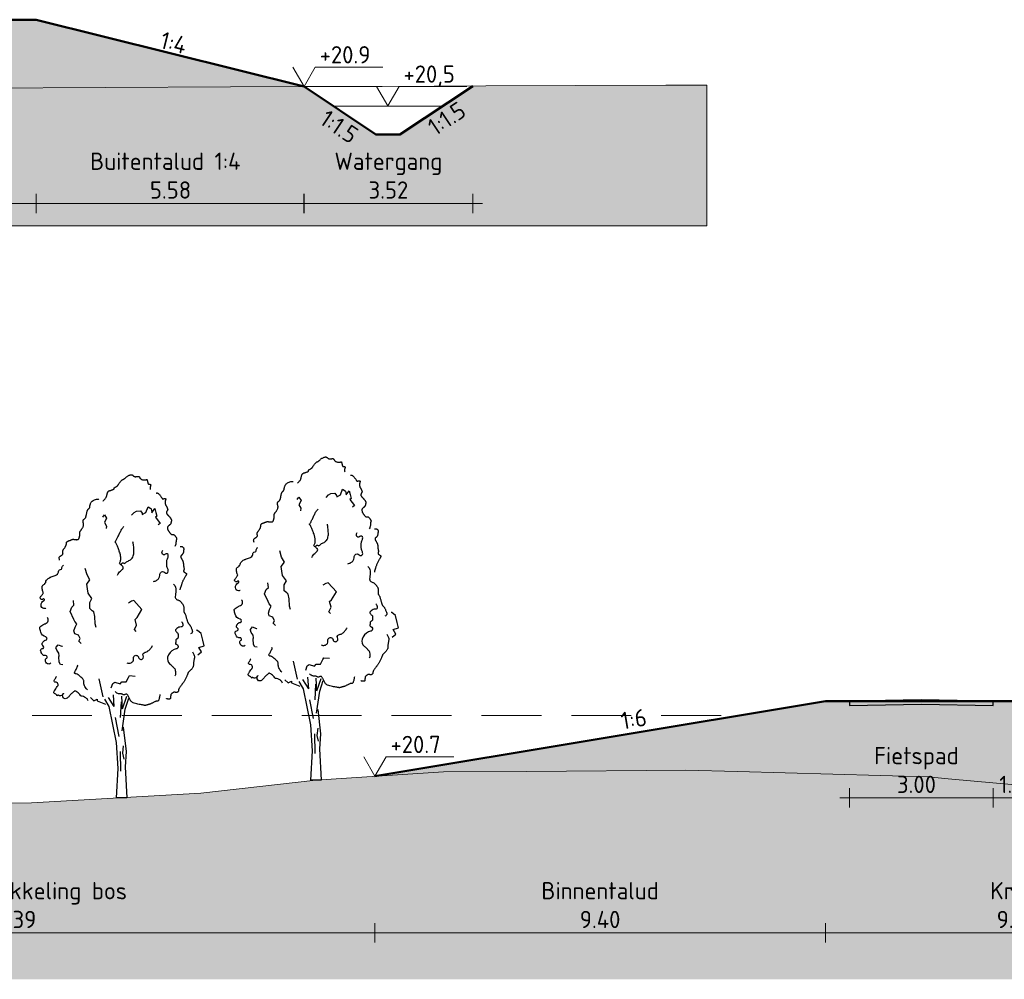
# Model space of a CAD drawing. Header units: metres. Extents: x 161377 to 162521, y 378914 to 379231.
# Tile 73 of 77: x 162096 to 162117, y 379200 to 379220. Entities that reach past the tile are written whole.
import ezdxf

# ---------------------------------------------------------------- set-up
doc = ezdxf.new("R2010")
doc.units = ezdxf.units.M
doc.linetypes.add('DASHED2', pattern=[0.375, 0.25, -0.125])
doc.linetypes.add('HIDDEN', pattern=[9.525, 6.35, -3.175])
for name, color, linetype, lineweight in [('B-WE-GR-MAAIVELD-GD', 253, 'Continuous', 18), ('N-XX-GR-BOOM-SD', 90, 'Continuous', 25), ('N-XX-GW-WATERGANG-GD', 90, 'Continuous', 50), ('X-XX-AL-DETAIL1-GD', 7, 'Continuous', 25), ('X-XX-AL-HULPLIJN-O', 7, 'Continuous', 18), ('X-XX-AL-M', 7, 'Continuous', 18), ('X-XX-AL-NAP-M', 7, 'Continuous', 18)]:
    doc.layers.add(name, color=color, linetype=linetype, lineweight=lineweight)
doc.layers.add('N-WE-GW-GROND-A', color=7, linetype='Continuous', lineweight=35, true_color=0xffdf7f)
doc.layers.add('waterspiegel', color=7, linetype='Continuous', lineweight=13, true_color=0x0544ff)
doc.styles.add('RH-NLCS-A', font='NLCS-ISO.ttf')
doc.dimstyles.new('RH-NLCS-IT-A$0', dxfattribs={"dimscale": 0, "dimtxt": 2.5, "dimasz": 2.5, "dimexe": 1, "dimexo": 5, "dimgap": 0.5, "dimtad": 1, "dimzin": 1, "dimdsep": 46, "dimtxsty": 'RH-NLCS-A', "dimcen": 2.5, "dimdle": 1, "dimclrd": 256, "dimclre": 8, "dimclrt": 256, "dimadec": 0, "dimazin": 0, "dimtfac": 1, "dimtmove": 0, "dimatfit": 3, "dimfxl": 1, "dimfxlon": 1, "dimlwd": -1, "dimlwe": 13, "dimarcsym": 1})

# ---------------------------------------------------------------- blocks, each defined once
blk = doc.blocks.new('*D28')
at = {"layer": 'Defpoints', "color": 0, "transparency": 16777216}
for p in [(162112.798, 379206.027), (162121.798, 379206.027), (162121.798, 379201.195)]:
    blk.add_point(p, dxfattribs=at)
at = {"layer": 'X-XX-AL-M', "color": 8, "linetype": 'HIDDEN', "lineweight": 13, "transparency": 16777216}
for p, q in [((162112.798, 379201.395), (162112.798, 379200.995)), ((162121.798, 379201.395), (162121.798, 379200.995))]:
    blk.add_line(p, q, dxfattribs=at)
at = {"layer": 'X-XX-AL-M', "transparency": 16777216}
blk.add_line((162112.598, 379201.195), (162121.998, 379201.195), dxfattribs=at)
at = {"layer": 'X-XX-AL-M', "transparency": 16777216, "insert": (162116.783, 379201.775), "char_height": 0.36, "attachment_point": 5, "style": 'RH-NLCS-A'}
blk.add_mtext('Kruin\\P9.00', dxfattribs=at)
blk = doc.blocks.new('_None')
blk = doc.blocks.new('Peilmaat')
blk.add_lwpolyline([(-0.162, 0.28), (0, 0), (0.162, 0.28), (1.142, 0.28)])
at = {"style": 'RH-NLCS-A'}
blk.add_attdef('NAP', (0.227, 0.337), '', height=0.25, dxfattribs=at)
blk = doc.blocks.new('*D31')
at = {"layer": 'Defpoints', "color": 0, "transparency": 16777216}
for p in [(162103.401, 379204.461), (162092.009, 379203.882), (162103.401, 379201.195)]:
    blk.add_point(p, dxfattribs=at)
at = {"layer": 'X-XX-AL-M', "color": 8, "linetype": 'HIDDEN', "lineweight": 13, "transparency": 16777216}
for p, q in [((162092.009, 379201.395), (162092.009, 379200.995)), ((162103.401, 379201.395), (162103.401, 379200.995))]:
    blk.add_line(p, q, dxfattribs=at)
at = {"layer": 'X-XX-AL-M', "transparency": 16777216}
blk.add_line((162091.809, 379201.195), (162103.601, 379201.195), dxfattribs=at)
at = {"layer": 'X-XX-AL-M', "transparency": 16777216, "insert": (162095.758, 379201.775), "char_height": 0.36, "width": 5.1301, "attachment_point": 5, "style": 'RH-NLCS-A'}
blk.add_mtext('Natuurontwikkeling bos  11.39', dxfattribs=at)
blk = doc.blocks.new('*D32')
at = {"layer": 'Defpoints', "color": 0, "transparency": 16777216}
for p in [(162112.798, 379206.027), (162103.401, 379204.461), (162112.798, 379201.195)]:
    blk.add_point(p, dxfattribs=at)
at = {"layer": 'X-XX-AL-M', "color": 8, "linetype": 'HIDDEN', "lineweight": 13, "transparency": 16777216}
for p, q in [((162103.401, 379201.395), (162103.401, 379200.995)), ((162112.798, 379201.395), (162112.798, 379200.995))]:
    blk.add_line(p, q, dxfattribs=at)
at = {"layer": 'X-XX-AL-M', "transparency": 16777216}
blk.add_line((162103.201, 379201.195), (162112.998, 379201.195), dxfattribs=at)
at = {"layer": 'X-XX-AL-M', "transparency": 16777216, "insert": (162108.099, 379201.775), "char_height": 0.36, "attachment_point": 5, "style": 'RH-NLCS-A'}
blk.add_mtext('Binnentalud \\P9.40', dxfattribs=at)
blk = doc.blocks.new('SGR-BOOM_S01_I_ZIJ-D')
for p, q in [((-0.078, 3.821), (-0.325, 4.198)), ((-0.078, 3.821), (-0.118, 4.301)), ((0.263, 3.725), (0.24, 4.255)), ((0.263, 3.725), (0.447, 4.244)), ((0.381, 3.711), (0.528, 4.163)), ((-0.048, 3.356), (0.113, 2.572)), ((0.297, 2.179), (0.263, 1.868)), ((0.171, 1.937), (0.182, 1.119)), ((0.263, 1.868), (0.321, 1.626)), ((0.445, 0), (0, 0))]:
    blk.add_line(p, q)
for points in [[(-0.55, 12.392), (-0.544, 12.397), (-0.533, 12.407), (-0.517, 12.422), (-0.499, 12.441), (-0.479, 12.463), (-0.459, 12.486), (-0.44, 12.511), (-0.423, 12.536), (-0.411, 12.56), (-0.402, 12.583), (-0.395, 12.606), (-0.39, 12.627), (-0.386, 12.648), (-0.383, 12.668), (-0.38, 12.687), (-0.375, 12.706), (-0.369, 12.723), (-0.362, 12.74), (-0.353, 12.755), (-0.344, 12.769), (-0.334, 12.782), (-0.324, 12.793), (-0.314, 12.803), (-0.304, 12.81), (-0.294, 12.816), (-0.285, 12.821), (-0.276, 12.824), (-0.267, 12.826), (-0.257, 12.828), (-0.247, 12.83), (-0.235, 12.832), (-0.223, 12.835), (-0.209, 12.839), (-0.194, 12.844), (-0.179, 12.85), (-0.163, 12.856), (-0.148, 12.862), (-0.133, 12.868), (-0.12, 12.874), (-0.109, 12.879), (-0.1, 12.884), (-0.093, 12.889), (-0.088, 12.893), (-0.084, 12.896), (-0.082, 12.9), (-0.081, 12.903), (-0.08, 12.907), (-0.081, 12.911), (-0.082, 12.915), (-0.082, 12.92), (-0.083, 12.924), (-0.083, 12.93), (-0.082, 12.935), (-0.079, 12.941), (-0.074, 12.946), (-0.067, 12.952), (-0.057, 12.958), (-0.045, 12.965), (-0.032, 12.971), (-0.018, 12.979), (-0.003, 12.986), (0.012, 12.995), (0.027, 13.004), (0.04, 13.014), (0.052, 13.025), (0.063, 13.037), (0.072, 13.05), (0.081, 13.063), (0.09, 13.078), (0.1, 13.094), (0.11, 13.11), (0.121, 13.128), (0.134, 13.146), (0.148, 13.164), (0.162, 13.183), (0.177, 13.201), (0.193, 13.218), (0.208, 13.234), (0.223, 13.249), (0.238, 13.261), (0.252, 13.27), (0.265, 13.278), (0.277, 13.284), (0.289, 13.29), (0.301, 13.295), (0.312, 13.3), (0.323, 13.306), (0.335, 13.314), (0.347, 13.323), (0.359, 13.334), (0.372, 13.347), (0.386, 13.361), (0.401, 13.375), (0.417, 13.389), (0.435, 13.404), (0.454, 13.418), (0.474, 13.432), (0.496, 13.444), (0.519, 13.456), (0.542, 13.466), (0.564, 13.475), (0.586, 13.482), (0.606, 13.486), (0.624, 13.488), (0.64, 13.488), (0.654, 13.486), (0.665, 13.481), (0.676, 13.476), (0.685, 13.469), (0.694, 13.461), (0.702, 13.453), (0.711, 13.445), (0.719, 13.438), (0.728, 13.431), (0.738, 13.424), (0.747, 13.419), (0.758, 13.414), (0.768, 13.41), (0.779, 13.406), (0.79, 13.404), (0.802, 13.404), (0.813, 13.404), (0.825, 13.405), (0.837, 13.406), (0.849, 13.408), (0.862, 13.41), (0.873, 13.413), (0.885, 13.415), (0.897, 13.417), (0.908, 13.419), (0.918, 13.419), (0.928, 13.419), (0.938, 13.418), (0.947, 13.415), (0.955, 13.41), (0.962, 13.404), (0.968, 13.395), (0.974, 13.385), (0.98, 13.373), (0.986, 13.361), (0.993, 13.348), (1.002, 13.335), (1.012, 13.323), (1.025, 13.311), (1.04, 13.301), (1.057, 13.292), (1.076, 13.285), (1.096, 13.279), (1.117, 13.274), (1.138, 13.27), (1.158, 13.268), (1.176, 13.267), (1.194, 13.267), (1.209, 13.269), (1.223, 13.271), (1.236, 13.273), (1.247, 13.276), (1.256, 13.278), (1.264, 13.281), (1.271, 13.282), (1.276, 13.283), (1.28, 13.283), (1.284, 13.281), (1.287, 13.278), (1.289, 13.274), (1.291, 13.268), (1.293, 13.261), (1.296, 13.252), (1.299, 13.241), (1.302, 13.229), (1.305, 13.216), (1.309, 13.202), (1.312, 13.188), (1.316, 13.174), (1.319, 13.161), (1.322, 13.149), (1.325, 13.138), (1.327, 13.128), (1.329, 13.12), (1.332, 13.113), (1.335, 13.108), (1.34, 13.103), (1.345, 13.099), (1.352, 13.096), (1.36, 13.094), (1.37, 13.093), (1.38, 13.092), (1.391, 13.091), (1.402, 13.089), (1.412, 13.088), (1.421, 13.085), (1.428, 13.082), (1.434, 13.077), (1.438, 13.071), (1.44, 13.065), (1.441, 13.056), (1.44, 13.047), (1.438, 13.037), (1.435, 13.025), (1.43, 13.012), (1.425, 12.998), (1.42, 12.983), (1.416, 12.967), (1.413, 12.95), (1.412, 12.932), (1.414, 12.912), (1.419, 12.891), (1.429, 12.869)], [(-2.358, 9.917), (-2.367, 9.96), (-2.372, 9.995), (-2.374, 10.021), (-2.372, 10.041), (-2.367, 10.057), (-2.36, 10.068), (-2.35, 10.077), (-2.339, 10.086), (-2.326, 10.094), (-2.313, 10.103), (-2.299, 10.113), (-2.284, 10.122), (-2.27, 10.132), (-2.257, 10.141), (-2.246, 10.151), (-2.236, 10.161), (-2.229, 10.17), (-2.224, 10.18), (-2.22, 10.189), (-2.219, 10.199), (-2.218, 10.208), (-2.219, 10.218), (-2.22, 10.227), (-2.222, 10.237), (-2.225, 10.247), (-2.227, 10.258), (-2.229, 10.268), (-2.231, 10.279), (-2.231, 10.291), (-2.23, 10.302), (-2.228, 10.314), (-2.224, 10.327), (-2.218, 10.34), (-2.21, 10.353), (-2.201, 10.367), (-2.191, 10.381), (-2.18, 10.396), (-2.168, 10.411), (-2.157, 10.426), (-2.146, 10.442), (-2.135, 10.458), (-2.126, 10.474), (-2.117, 10.491), (-2.109, 10.507), (-2.102, 10.523), (-2.095, 10.538), (-2.09, 10.553), (-2.085, 10.566), (-2.082, 10.578), (-2.079, 10.59), (-2.077, 10.6), (-2.076, 10.61), (-2.075, 10.619), (-2.074, 10.627), (-2.073, 10.636), (-2.072, 10.644), (-2.07, 10.652), (-2.069, 10.661), (-2.066, 10.669), (-2.062, 10.677), (-2.057, 10.685), (-2.051, 10.693), (-2.043, 10.7), (-2.033, 10.707), (-2.021, 10.714), (-2.007, 10.72), (-1.992, 10.726), (-1.976, 10.732), (-1.959, 10.738), (-1.942, 10.743), (-1.926, 10.749), (-1.91, 10.755), (-1.895, 10.761), (-1.882, 10.767), (-1.868, 10.773), (-1.856, 10.779), (-1.843, 10.784), (-1.831, 10.788), (-1.818, 10.791), (-1.806, 10.793), (-1.792, 10.793), (-1.778, 10.792), (-1.764, 10.791), (-1.75, 10.788), (-1.735, 10.786), (-1.72, 10.783), (-1.704, 10.781), (-1.689, 10.779), (-1.674, 10.778), (-1.658, 10.777), (-1.643, 10.777), (-1.629, 10.778), (-1.616, 10.78), (-1.604, 10.783), (-1.593, 10.786), (-1.583, 10.79), (-1.575, 10.795), (-1.569, 10.8), (-1.564, 10.806), (-1.56, 10.813), (-1.557, 10.821), (-1.554, 10.829), (-1.551, 10.838), (-1.548, 10.848), (-1.544, 10.858), (-1.54, 10.869), (-1.536, 10.88), (-1.533, 10.893), (-1.529, 10.905), (-1.526, 10.919), (-1.523, 10.933), (-1.521, 10.947), (-1.519, 10.962), (-1.518, 10.977), (-1.518, 10.992), (-1.518, 11.007), (-1.518, 11.022), (-1.518, 11.037), (-1.518, 11.051), (-1.518, 11.064), (-1.517, 11.076), (-1.516, 11.087), (-1.514, 11.097), (-1.511, 11.106), (-1.508, 11.115), (-1.505, 11.123), (-1.501, 11.13), (-1.497, 11.137), (-1.492, 11.144), (-1.487, 11.15), (-1.481, 11.157), (-1.475, 11.165), (-1.467, 11.174), (-1.459, 11.184), (-1.45, 11.196), (-1.44, 11.21), (-1.428, 11.227), (-1.416, 11.246), (-1.404, 11.267), (-1.392, 11.288), (-1.381, 11.311), (-1.372, 11.333), (-1.364, 11.356), (-1.36, 11.377), (-1.357, 11.398), (-1.358, 11.417), (-1.36, 11.436), (-1.364, 11.453), (-1.368, 11.47), (-1.373, 11.486), (-1.377, 11.502), (-1.38, 11.517), (-1.382, 11.531), (-1.383, 11.546), (-1.382, 11.559), (-1.38, 11.572), (-1.376, 11.584), (-1.372, 11.595), (-1.366, 11.606), (-1.36, 11.615), (-1.353, 11.622), (-1.345, 11.629), (-1.337, 11.636), (-1.328, 11.642), (-1.319, 11.648), (-1.311, 11.655), (-1.302, 11.663), (-1.294, 11.672), (-1.286, 11.683), (-1.279, 11.695), (-1.273, 11.709), (-1.267, 11.725), (-1.261, 11.741), (-1.256, 11.759), (-1.251, 11.778), (-1.246, 11.798), (-1.242, 11.819), (-1.238, 11.84), (-1.234, 11.862), (-1.23, 11.884), (-1.226, 11.906), (-1.222, 11.926), (-1.217, 11.946), (-1.212, 11.964), (-1.206, 11.98), (-1.199, 11.995), (-1.192, 12.008), (-1.185, 12.02), (-1.177, 12.031), (-1.17, 12.04), (-1.162, 12.049), (-1.154, 12.057), (-1.147, 12.064), (-1.14, 12.071), (-1.133, 12.077), (-1.127, 12.084), (-1.121, 12.09), (-1.116, 12.097), (-1.112, 12.104), (-1.109, 12.111), (-1.106, 12.119), (-1.104, 12.129), (-1.103, 12.139), (-1.102, 12.151), (-1.1, 12.164), (-1.098, 12.18), (-1.094, 12.197), (-1.09, 12.217), (-1.084, 12.239), (-1.076, 12.263), (-1.066, 12.288), (-1.054, 12.313), (-1.038, 12.339), (-1.018, 12.363), (-0.995, 12.387), (-0.967, 12.408), (-0.934, 12.426), (-0.899, 12.441), (-0.862, 12.453), (-0.826, 12.462), (-0.792, 12.468), (-0.762, 12.469), (-0.738, 12.467), (-0.721, 12.46)], [(1.665, 12.717), (1.679, 12.722), (1.693, 12.725), (1.707, 12.725), (1.721, 12.723), (1.736, 12.718), (1.75, 12.709), (1.766, 12.698), (1.782, 12.683), (1.799, 12.665), (1.817, 12.645), (1.834, 12.623), (1.852, 12.601), (1.868, 12.579), (1.883, 12.557), (1.896, 12.538), (1.907, 12.521), (1.916, 12.508), (1.921, 12.498), (1.925, 12.49), (1.927, 12.485), (1.928, 12.482), (1.927, 12.48), (1.927, 12.479), (1.926, 12.478), (1.925, 12.478), (1.925, 12.478), (1.925, 12.478), (1.927, 12.478), (1.93, 12.479), (1.934, 12.479), (1.941, 12.48), (1.95, 12.481), (1.961, 12.483), (1.974, 12.484), (1.988, 12.486), (2.002, 12.488), (2.017, 12.489), (2.03, 12.489), (2.042, 12.489), (2.053, 12.488), (2.06, 12.486), (2.065, 12.483), (2.068, 12.479), (2.069, 12.474), (2.069, 12.468), (2.068, 12.462), (2.065, 12.454), (2.063, 12.446), (2.06, 12.437), (2.057, 12.428), (2.054, 12.418), (2.052, 12.407), (2.049, 12.396), (2.047, 12.384), (2.045, 12.371), (2.044, 12.358), (2.043, 12.344), (2.043, 12.331), (2.043, 12.317), (2.044, 12.303), (2.045, 12.289), (2.046, 12.276), (2.049, 12.264), (2.051, 12.253), (2.054, 12.242), (2.058, 12.233), (2.061, 12.225), (2.065, 12.218), (2.069, 12.211), (2.073, 12.205), (2.076, 12.2), (2.08, 12.195), (2.083, 12.191), (2.086, 12.187), (2.089, 12.183), (2.092, 12.179), (2.096, 12.174), (2.099, 12.168), (2.103, 12.161), (2.107, 12.152), (2.112, 12.141), (2.117, 12.13), (2.122, 12.117), (2.127, 12.104), (2.132, 12.091), (2.137, 12.078), (2.142, 12.067), (2.145, 12.057), (2.148, 12.048), (2.151, 12.041), (2.152, 12.036), (2.152, 12.031), (2.152, 12.026), (2.15, 12.02), (2.147, 12.015), (2.143, 12.008), (2.138, 11.999), (2.131, 11.99), (2.125, 11.979), (2.118, 11.967), (2.112, 11.955), (2.106, 11.942), (2.102, 11.93), (2.099, 11.917), (2.098, 11.905), (2.1, 11.893), (2.102, 11.881), (2.107, 11.869), (2.112, 11.858), (2.119, 11.847), (2.126, 11.837), (2.134, 11.827), (2.143, 11.817), (2.152, 11.807), (2.162, 11.797), (2.171, 11.787), (2.181, 11.778), (2.191, 11.768), (2.201, 11.758), (2.21, 11.748), (2.219, 11.738), (2.228, 11.727), (2.237, 11.717), (2.245, 11.706), (2.253, 11.696), (2.26, 11.685), (2.267, 11.675), (2.274, 11.666), (2.28, 11.657), (2.285, 11.648), (2.29, 11.639), (2.295, 11.631), (2.298, 11.623), (2.301, 11.615), (2.304, 11.608), (2.305, 11.601), (2.306, 11.594), (2.306, 11.587), (2.306, 11.579), (2.305, 11.572), (2.303, 11.564), (2.302, 11.555), (2.3, 11.546), (2.298, 11.536), (2.296, 11.525), (2.294, 11.514), (2.292, 11.501), (2.29, 11.489), (2.287, 11.477), (2.283, 11.465), (2.279, 11.453), (2.275, 11.442), (2.269, 11.432), (2.263, 11.424), (2.256, 11.416), (2.249, 11.408), (2.242, 11.402), (2.235, 11.396), (2.229, 11.391), (2.223, 11.386), (2.217, 11.381), (2.212, 11.377), (2.208, 11.373), (2.203, 11.37), (2.199, 11.366), (2.195, 11.362), (2.19, 11.359), (2.186, 11.355), (2.18, 11.351), (2.175, 11.347), (2.169, 11.342), (2.163, 11.337), (2.158, 11.33), (2.153, 11.323), (2.149, 11.314), (2.146, 11.303), (2.144, 11.291), (2.143, 11.277), (2.143, 11.263), (2.144, 11.248), (2.146, 11.233), (2.148, 11.219), (2.151, 11.206), (2.154, 11.194), (2.158, 11.183), (2.162, 11.174), (2.166, 11.166), (2.171, 11.158), (2.177, 11.15), (2.184, 11.141), (2.191, 11.131), (2.2, 11.12), (2.209, 11.107), (2.219, 11.092), (2.23, 11.076), (2.241, 11.06), (2.253, 11.045), (2.264, 11.031), (2.275, 11.018), (2.286, 11.008), (2.296, 11), (2.305, 10.995), (2.314, 10.992), (2.323, 10.99), (2.332, 10.99), (2.34, 10.991), (2.348, 10.992), (2.357, 10.993), (2.365, 10.993), (2.374, 10.993), (2.383, 10.992), (2.392, 10.989), (2.401, 10.986), (2.411, 10.981), (2.422, 10.974), (2.433, 10.965), (2.444, 10.954), (2.455, 10.941), (2.467, 10.927), (2.478, 10.912), (2.488, 10.897), (2.498, 10.883), (2.506, 10.869), (2.512, 10.856), (2.517, 10.844), (2.52, 10.834), (2.522, 10.825), (2.522, 10.816), (2.521, 10.808), (2.52, 10.801), (2.517, 10.792), (2.515, 10.784), (2.512, 10.775), (2.509, 10.764), (2.506, 10.753), (2.503, 10.741), (2.501, 10.728), (2.498, 10.715), (2.497, 10.7), (2.496, 10.684), (2.495, 10.667), (2.495, 10.648), (2.494, 10.628), (2.491, 10.606), (2.486, 10.581), (2.478, 10.555), (2.467, 10.525), (2.451, 10.492)], [(2.669, 10.49), (2.686, 10.492), (2.701, 10.494), (2.713, 10.495), (2.723, 10.496), (2.731, 10.495), (2.739, 10.494), (2.746, 10.492), (2.753, 10.488), (2.761, 10.484), (2.77, 10.478), (2.778, 10.471), (2.787, 10.463), (2.795, 10.454), (2.802, 10.445), (2.808, 10.435), (2.813, 10.424), (2.816, 10.413), (2.818, 10.401), (2.819, 10.389), (2.819, 10.377), (2.818, 10.363), (2.816, 10.349), (2.814, 10.334), (2.812, 10.318), (2.81, 10.301), (2.808, 10.284), (2.805, 10.266), (2.802, 10.248), (2.798, 10.231), (2.793, 10.214), (2.786, 10.198), (2.779, 10.182), (2.77, 10.169), (2.759, 10.156), (2.748, 10.145), (2.737, 10.134), (2.726, 10.124), (2.716, 10.115), (2.707, 10.107), (2.7, 10.098), (2.694, 10.09), (2.691, 10.082), (2.69, 10.073), (2.691, 10.064), (2.693, 10.054), (2.697, 10.044), (2.702, 10.032), (2.708, 10.019), (2.716, 10.004), (2.725, 9.989), (2.734, 9.972), (2.743, 9.955), (2.752, 9.938), (2.761, 9.921), (2.77, 9.904), (2.777, 9.888), (2.783, 9.873), (2.788, 9.859), (2.792, 9.845), (2.795, 9.832), (2.798, 9.819), (2.8, 9.806), (2.801, 9.793), (2.803, 9.78), (2.804, 9.766), (2.805, 9.751), (2.806, 9.736), (2.808, 9.721), (2.809, 9.705), (2.811, 9.689), (2.813, 9.674), (2.816, 9.658), (2.819, 9.642), (2.822, 9.626), (2.825, 9.611), (2.827, 9.596), (2.83, 9.581), (2.831, 9.566), (2.831, 9.552), (2.83, 9.538), (2.828, 9.525), (2.825, 9.512), (2.821, 9.5), (2.818, 9.488), (2.815, 9.476), (2.814, 9.465), (2.816, 9.455), (2.82, 9.445), (2.827, 9.435), (2.837, 9.426), (2.849, 9.417), (2.862, 9.408), (2.875, 9.4), (2.888, 9.393), (2.9, 9.386), (2.91, 9.379), (2.918, 9.373), (2.924, 9.367), (2.928, 9.361), (2.93, 9.356), (2.931, 9.351), (2.931, 9.345), (2.93, 9.34), (2.929, 9.334), (2.928, 9.328), (2.926, 9.321), (2.924, 9.313), (2.92, 9.304), (2.916, 9.293), (2.91, 9.28), (2.902, 9.265), (2.892, 9.248), (2.879, 9.228), (2.865, 9.206), (2.85, 9.181), (2.834, 9.156), (2.818, 9.128), (2.802, 9.1), (2.787, 9.072), (2.774, 9.044), (2.762, 9.016), (2.752, 8.989), (2.744, 8.962), (2.736, 8.936), (2.729, 8.911), (2.723, 8.886), (2.716, 8.862), (2.708, 8.839), (2.7, 8.818), (2.692, 8.797), (2.683, 8.777), (2.675, 8.757), (2.669, 8.738), (2.664, 8.72), (2.661, 8.701), (2.661, 8.683)], [(2.395, 8.917), (2.446, 8.862), (2.477, 8.799), (2.491, 8.731), (2.493, 8.66), (2.487, 8.589), (2.477, 8.521), (2.468, 8.459), (2.463, 8.405), (2.467, 8.363), (2.479, 8.33), (2.496, 8.305), (2.518, 8.286), (2.543, 8.273), (2.569, 8.263), (2.595, 8.254), (2.618, 8.246), (2.639, 8.236), (2.657, 8.225), (2.672, 8.213), (2.686, 8.2), (2.698, 8.186), (2.71, 8.171), (2.721, 8.156), (2.732, 8.141), (2.744, 8.126), (2.756, 8.111), (2.769, 8.095), (2.781, 8.078), (2.792, 8.06), (2.801, 8.041), (2.809, 8.02), (2.815, 7.997), (2.818, 7.972), (2.82, 7.945), (2.82, 7.918), (2.819, 7.89), (2.817, 7.864), (2.816, 7.838), (2.816, 7.815), (2.817, 7.795), (2.82, 7.779), (2.825, 7.765), (2.831, 7.753), (2.838, 7.741), (2.847, 7.73), (2.855, 7.717), (2.865, 7.703), (2.874, 7.685), (2.883, 7.664), (2.892, 7.639), (2.901, 7.611), (2.909, 7.582), (2.917, 7.552), (2.925, 7.522), (2.933, 7.492), (2.941, 7.464), (2.948, 7.437), (2.955, 7.412), (2.962, 7.39), (2.969, 7.369), (2.976, 7.35), (2.983, 7.333), (2.99, 7.318), (2.997, 7.305), (3.005, 7.293), (3.012, 7.283), (3.021, 7.273), (3.029, 7.265), (3.037, 7.256), (3.046, 7.247), (3.055, 7.238), (3.064, 7.227), (3.073, 7.216), (3.082, 7.202), (3.091, 7.187), (3.101, 7.17), (3.111, 7.15), (3.122, 7.127), (3.133, 7.102), (3.146, 7.073), (3.158, 7.041), (3.169, 7.007), (3.177, 6.972), (3.18, 6.939), (3.175, 6.909), (3.16, 6.883), (3.134, 6.863), (3.094, 6.851)], [(3.18, 6.092), (3.213, 6.037), (3.236, 5.99), (3.252, 5.95), (3.261, 5.916), (3.265, 5.886), (3.265, 5.861), (3.262, 5.838), (3.258, 5.817), (3.254, 5.796), (3.25, 5.776), (3.245, 5.756), (3.241, 5.736), (3.238, 5.715), (3.235, 5.694), (3.232, 5.673), (3.23, 5.65), (3.229, 5.627), (3.228, 5.603), (3.227, 5.578), (3.225, 5.552), (3.222, 5.527), (3.217, 5.502), (3.21, 5.477), (3.2, 5.453), (3.188, 5.43), (3.173, 5.408), (3.156, 5.387), (3.138, 5.367), (3.119, 5.349), (3.101, 5.332), (3.084, 5.316), (3.068, 5.301), (3.054, 5.288), (3.042, 5.276), (3.032, 5.265), (3.023, 5.254), (3.015, 5.243), (3.008, 5.232), (3.002, 5.22), (2.995, 5.208), (2.989, 5.194), (2.983, 5.178), (2.977, 5.162), (2.97, 5.144), (2.963, 5.124), (2.954, 5.103), (2.945, 5.08), (2.934, 5.055), (2.922, 5.029), (2.908, 5.001), (2.894, 4.973), (2.879, 4.945), (2.864, 4.918), (2.849, 4.891), (2.834, 4.866), (2.82, 4.844), (2.807, 4.823), (2.795, 4.806), (2.782, 4.79), (2.771, 4.775), (2.759, 4.76), (2.747, 4.746), (2.735, 4.73), (2.722, 4.714), (2.708, 4.696), (2.694, 4.677), (2.68, 4.657), (2.666, 4.637), (2.653, 4.617), (2.641, 4.598), (2.63, 4.581), (2.621, 4.565), (2.614, 4.551), (2.608, 4.54), (2.605, 4.53), (2.602, 4.521), (2.6, 4.513), (2.599, 4.506), (2.599, 4.499), (2.599, 4.492), (2.598, 4.484), (2.598, 4.476), (2.596, 4.468), (2.595, 4.46), (2.592, 4.452), (2.588, 4.444), (2.583, 4.436), (2.576, 4.428), (2.568, 4.421), (2.558, 4.414), (2.548, 4.409), (2.537, 4.404), (2.525, 4.4), (2.514, 4.397), (2.503, 4.396), (2.493, 4.396), (2.484, 4.399), (2.476, 4.402), (2.469, 4.406), (2.461, 4.41), (2.453, 4.414), (2.444, 4.416), (2.433, 4.417), (2.421, 4.416), (2.408, 4.413), (2.392, 4.407), (2.376, 4.399), (2.36, 4.39), (2.343, 4.38), (2.328, 4.37), (2.315, 4.359), (2.303, 4.348), (2.294, 4.337), (2.288, 4.327), (2.283, 4.318), (2.28, 4.308), (2.278, 4.299), (2.277, 4.29), (2.276, 4.28), (2.275, 4.27), (2.274, 4.26), (2.272, 4.25), (2.27, 4.239), (2.268, 4.228), (2.266, 4.217), (2.264, 4.207), (2.263, 4.196), (2.262, 4.186), (2.262, 4.176), (2.263, 4.167), (2.262, 4.158), (2.261, 4.151), (2.258, 4.144), (2.253, 4.138), (2.245, 4.133), (2.233, 4.129), (2.218, 4.127), (2.199, 4.127), (2.179, 4.127), (2.158, 4.129), (2.138, 4.132), (2.12, 4.137), (2.105, 4.142), (2.094, 4.149)], [(1.828, 4.321), (1.827, 4.311), (1.824, 4.291), (1.819, 4.265), (1.813, 4.234), (1.806, 4.201), (1.799, 4.167), (1.79, 4.135), (1.782, 4.108), (1.773, 4.085), (1.764, 4.068), (1.755, 4.056), (1.745, 4.048), (1.736, 4.042), (1.727, 4.039), (1.718, 4.038), (1.709, 4.037), (1.7, 4.037), (1.691, 4.036), (1.681, 4.035), (1.671, 4.033), (1.659, 4.03), (1.647, 4.027), (1.632, 4.021), (1.615, 4.014), (1.596, 4.006), (1.576, 3.995), (1.554, 3.984), (1.531, 3.973), (1.509, 3.961), (1.487, 3.95), (1.466, 3.94), (1.448, 3.931), (1.431, 3.924), (1.416, 3.918), (1.403, 3.913), (1.391, 3.91), (1.379, 3.907), (1.366, 3.904), (1.354, 3.901), (1.34, 3.897), (1.325, 3.893), (1.308, 3.888), (1.291, 3.883), (1.274, 3.878), (1.258, 3.873), (1.243, 3.869), (1.229, 3.865), (1.217, 3.863), (1.208, 3.861), (1.2, 3.861), (1.192, 3.862), (1.182, 3.864), (1.17, 3.867), (1.152, 3.871), (1.129, 3.876), (1.098, 3.882), (1.059, 3.888), (1.014, 3.895), (0.963, 3.904), (0.91, 3.913), (0.857, 3.925), (0.805, 3.937), (0.756, 3.951), (0.713, 3.968), (0.677, 3.986), (0.648, 4.006), (0.625, 4.027), (0.606, 4.051), (0.59, 4.075), (0.577, 4.101), (0.565, 4.128), (0.554, 4.156), (0.542, 4.184), (0.53, 4.213), (0.517, 4.24), (0.503, 4.265), (0.489, 4.288), (0.475, 4.307), (0.46, 4.322), (0.444, 4.331), (0.428, 4.335), (0.413, 4.334), (0.397, 4.329), (0.381, 4.322), (0.365, 4.314), (0.35, 4.306), (0.336, 4.3), (0.322, 4.297), (0.309, 4.298), (0.297, 4.303), (0.285, 4.31), (0.272, 4.318), (0.258, 4.327), (0.242, 4.335), (0.224, 4.342), (0.204, 4.346), (0.18, 4.347), (0.154, 4.347), (0.126, 4.348), (0.095, 4.352), (0.063, 4.362), (0.029, 4.378), (-0.005, 4.405), (-0.04, 4.444)]]:
    blk.add_lwpolyline(points)
at = {"flags": 128}
for points in [[(0.644, 11.801), (0.745, 11.904), (0.848, 11.968), (1.016, 11.977), (1.079, 11.881), (1.089, 11.824), (1.242, 11.904), (1.339, 12.145), (1.446, 12.073), (1.462, 12.067), (1.476, 12.007), (1.489, 11.903), (1.616, 12.073), (1.652, 11.917), (1.694, 11.753), (1.635, 11.711), (1.832, 11.457), (1.748, 11.397)], [(-0.563, 11.712), (-0.483, 11.813), (-0.399, 11.674), (-0.485, 11.495), (-0.402, 11.346), (-0.416, 11.243)], [(-0.835, 7.119), (-0.882, 7.265), (-0.886, 7.568), (-0.928, 7.764), (-0.997, 7.815), (-1.103, 7.909), (-1.102, 8.15), (-1.009, 8.323), (-1.166, 8.548), (-1.194, 8.729), (-1.223, 8.92), (-1.094, 9.095), (-1.213, 9.313), (-1.289, 9.573)], [(-1.461, 6.451), (-1.557, 6.549), (-1.509, 6.648), (-1.573, 6.798), (-1.726, 6.854), (-1.76, 6.973), (-1.715, 7.123), (-1.647, 7.265), (-1.723, 7.362), (-1.766, 7.453), (-1.922, 7.781), (-1.85, 7.955), (-1.76, 8.048), (-1.779, 8.243)], [(0.835, 6.952), (0.766, 7.032), (0.853, 7.215), (0.789, 7.451), (0.876, 7.531), (1.075, 7.865), (0.73, 8.238), (0.643, 8.206), (0.509, 8.135)], [(3.411, 5.971), (3.562, 6.095), (3.443, 6.285), (3.669, 6.353), (3.616, 6.585), (3.546, 6.869), (3.393, 6.992), (3.356, 7.002)], [(-2.221, 5.549), (-2.326, 5.57), (-2.376, 5.66), (-2.396, 5.894), (-2.374, 5.937), (-2.391, 6.047), (-2.473, 6.17), (-2.511, 6.262), (-2.509, 6.292), (-2.417, 6.396), (-2.265, 6.334), (-2.249, 6.332), (-2.235, 6.319)], [(-0.549, 4.218), (-0.712, 4.969)], [(-0.203, 4.589), (-0.136, 4.773), (-0.057, 4.835), (0.169, 4.763), (0.233, 4.843), (0.417, 4.85), (0.509, 5.032), (0.556, 5.111), (0.793, 5.087)], [(-1.067, 4.195), (-0.93, 4.058), (-0.793, 4.127), (-0.793, 4.058), (-0.449, 3.92)], [(-0.491, 4.121), (-0.303, 3.821), (-0.003, 2.319), (0.072, 1.229), (0, 0)], [(0.185, 3.361), (0.218, 4.013)], [(0.25, 2.798), (0.381, 3.711)], [(0.298, 2.957), (0.411, 1.943), (0.373, 1.304), (0.445, 0)]]:
    blk.add_lwpolyline(points, dxfattribs=at)
for points in [[(0.235, 9.726, -0.158777), (0.165, 9.75, -0.233308), (0.141, 9.797, -0.182007), (0.161, 9.85, 0.155816), (0.187, 9.912, 0.045058), (0.187, 10.085, 0.058787), (0.16, 10.216, 0.004222), (0.129, 10.304, 0.006596), (0.109, 10.36, 0.009627), (0.05, 10.503, 0.01133), (-0.004, 10.623, 0.125022), (-0.034, 10.659, -0.287204), (-0.043, 10.679, -0.13455), (-0.031, 10.704, 0.057474), (0.005, 10.757, 0.001656), (0.058, 10.861, 0.0025), (0.093, 10.931, 0.011837), (0.127, 11.003, -0.006032), (0.191, 11.146, -0.046726), (0.229, 11.211, -0.023647), (0.321, 11.328)], [(0.05, 9.3, -0.032546), (0.11, 9.391, -0.03526), (0.176, 9.466, -0.036525), (0.228, 9.51, 0.039269), (0.275, 9.551, 0.524816), (0.249, 9.687, -0.70157), (0.257, 9.808, -0.246052), (0.318, 9.796, 0.330237), (0.365, 9.793, 0.082831), (0.398, 9.824, -0.081275), (0.431, 9.855, -0.066365), (0.495, 9.887, 0.059917), (0.566, 9.922, 0.076229), (0.665, 10.008, 0.097021), (0.714, 10.098, 0.037062), (0.737, 10.193, 0.045363), (0.743, 10.273, 0.006717), (0.742, 10.312, 0.002377), (0.736, 10.423, 0.020071), (0.725, 10.531, 0.014267), (0.7, 10.682)], [(1.555, 9.036, 0.101914), (1.686, 9.079, 0.107951), (1.783, 9.167, 0.172666), (1.816, 9.281, -0.173792), (1.849, 9.395, -0.48034), (2.033, 9.404, 0.699728), (2.175, 9.46, 0.110664), (2.142, 9.591, -0.110605), (2.109, 9.721, -0.006472), (2.108, 9.787, -0.006512), (2.109, 9.852, -0.111285), (2.142, 9.983, 0.11249), (2.175, 10.112, 0.670162), (2.05, 10.167, -0.598076), (1.914, 10.21, -0.107528), (1.916, 10.279, -0.106959), (1.946, 10.341)], [(-2.932, 7.92, -0.061597), (-2.973, 7.907, -0.068549), (-3.012, 7.905, -0.377768), (-3.134, 8.036, -0.275847), (-3.022, 8.237, -0.028717), (-3.01, 8.242, 0.055672), (-3.004, 8.246, 1.128102), (-3.055, 8.3, -0.467669), (-3.15, 8.3, -0.043926), (-3.173, 8.333, -0.178724), (-3.174, 8.342, -0.071298), (-3.165, 8.369, -0.036842), (-3.137, 8.415, -0.009471), (-3.106, 8.456, 0.010169), (-3.078, 8.494, 0.016396), (-3.049, 8.538, 0.058895), (-3.043, 8.551, 0.22909), (-3.047, 8.585, -0.102618), (-3.074, 8.654, -0.001984), (-3.081, 8.694, -0.00284), (-3.086, 8.722, -0.015692), (-3.092, 8.778, -0.026096), (-3.094, 8.812, -0.123566), (-3.088, 8.834, -0.050335), (-3.057, 8.879, -0.123683), (-3.015, 8.909, 0.160012), (-2.983, 8.935, 0.092044), (-2.976, 8.953, -0.133826), (-2.97, 8.965, -0.078666), (-2.964, 8.97, 0.049691), (-2.954, 8.977, 0.207036), (-2.934, 9.021, -0.156565), (-2.913, 9.081, -0.059527), (-2.844, 9.152, -0.066018), (-2.768, 9.199, -0.00394), (-2.735, 9.213, -0.004619), (-2.707, 9.225, -0.031042), (-2.627, 9.252, 0.02906), (-2.542, 9.28, 0.07887), (-2.486, 9.313, 0.0611), (-2.428, 9.374, 0.147905), (-2.41, 9.424, -0.120561), (-2.392, 9.486, -0.254022), (-2.318, 9.531, 0.34235), (-2.268, 9.575, 0.082724), (-2.267, 9.594, -0.071752), (-2.266, 9.616, -0.11979), (-2.244, 9.668, -0.113391), (-2.199, 9.707)], [(-2.73, 5.619, -0.13726), (-2.808, 5.588, -0.181103), (-2.871, 5.604, -0.101937), (-2.929, 5.665, -0.1217), (-2.95, 5.732, -0.031179), (-2.95, 5.764, -0.041415), (-2.947, 5.788, -0.247446), (-2.917, 5.824, 0.211909), (-2.88, 5.862, 0.57629), (-2.944, 5.94, -0.298213), (-3.091, 6.005, -0.072479), (-3.146, 6.125, -0.144881), (-3.146, 6.191, -0.371124), (-3.083, 6.232, 0.387334), (-3.023, 6.273, 0.34255), (-3.06, 6.356, -0.37139), (-3.092, 6.436, -0.006859), (-3.083, 6.46, -0.038546), (-3.081, 6.464, -0.020688), (-3.072, 6.479, -0.008761), (-3.05, 6.511, -0.042179), (-3.011, 6.554, -0.0657), (-2.981, 6.577, -0.183427), (-2.967, 6.579, 0.107566), (-2.944, 6.579, 0.792646), (-2.941, 6.723, -0.263682), (-3.147, 6.923, -0.032113), (-3.187, 7.102, -0.209176), (-3.18, 7.131, -0.06387), (-3.138, 7.172, -0.039172), (-3.057, 7.224, -0.009014), (-3.007, 7.25, 0.010983), (-2.966, 7.271, 0.028574), (-2.885, 7.322, 0.061489), (-2.852, 7.352, 0.098913), (-2.846, 7.362, 0.028984), (-2.836, 7.4, 0.13267), (-2.84, 7.464, 0.117747), (-2.878, 7.525)], [(2.727, 7.359, -0.041311), (2.751, 7.323, -0.042244), (2.768, 7.283, -0.038238), (2.781, 7.235, -0.058405), (2.783, 7.203, -0.414693), (2.707, 7.135, 0.202416), (2.534, 7.073, 0.021897), (2.473, 7.012, 0.213758), (2.47, 7.003, 0.105271), (2.475, 6.985, 0.031738), (2.51, 6.933, 0.080024), (2.56, 6.886, -0.184988), (2.577, 6.86, -0.029477), (2.579, 6.85, -0.009899), (2.582, 6.82, -0.022999), (2.585, 6.737, -0.042094), (2.58, 6.691, -0.067896), (2.575, 6.674, -0.039856), (2.559, 6.648, -0.245698), (2.526, 6.631, 0.290975), (2.498, 6.613, 0.072692), (2.487, 6.578, 0.050351), (2.485, 6.526, 0.014603), (2.486, 6.514, -0.02061), (2.486, 6.506, -0.157327), (2.482, 6.493, 0.089134), (2.472, 6.47, 0.467738), (2.515, 6.412, -0.358322), (2.578, 6.352, -0.038489), (2.581, 6.305, -0.085044), (2.577, 6.284, -0.064554), (2.566, 6.264, -0.037905), (2.541, 6.234, -0.17292), (2.505, 6.216, 0.077348), (2.42, 6.193, 0.21853), (2.147, 5.88, 0.311295), (2.241, 5.59, 0.013408), (2.271, 5.568, -0.0379), (2.282, 5.56, -0.010602), (2.339, 5.504, -0.026927), (2.36, 5.48, -0.023313), (2.369, 5.467, 0.018302), (2.381, 5.452, 0.109191), (2.408, 5.428, -0.114091), (2.435, 5.405, -0.07496), (2.444, 5.388, -0.022301), (2.463, 5.324, -0.043297), (2.477, 5.23, -0.053082), (2.475, 5.152, -0.073734), (2.469, 5.134, -0.032843), (2.449, 5.096)], [(0.446, 5.644, 0.171526), (0.588, 5.631, 0.171526), (0.707, 5.709, 0.239798), (0.724, 5.804, -0.227236), (0.739, 5.905, -0.666529), (0.937, 5.864, 0.726468), (1.131, 5.84, 0.263269), (1.123, 5.95, -0.359589), (1.131, 6.035, -0.135967), (1.21, 6.08, 0.095213), (1.327, 6.133, 0.060587), (1.436, 6.233, 0.057857), (1.522, 6.362)], [(-1.203, 4.507, -0.072887), (-1.303, 4.649, -0.080286), (-1.35, 4.8, -0.058621), (-1.353, 4.881, 0.116876), (-1.359, 4.922, 0.104083), (-1.391, 4.971, 0.026813), (-1.558, 5.119, 0.129639), (-1.703, 5.182, -0.416389), (-1.736, 5.228, -0.105912), (-1.712, 5.289, 0.043591), (-1.638, 5.426, 0.004224), (-1.607, 5.497, 0.029199), (-1.604, 5.508, 0.213879), (-1.605, 5.518, 0.069343), (-1.624, 5.541)], [(-1.166, 4.055, 0.036784), (-1.192, 4.108, 0.072313), (-1.21, 4.132, 0.068127), (-1.316, 4.208, 0.075473), (-1.426, 4.246, 0.033705), (-1.447, 4.249, -0.057462), (-1.46, 4.251, -0.197945), (-1.493, 4.278, 0.082036), (-1.555, 4.356, 0.052126), (-1.697, 4.459, 0.251473), (-1.736, 4.461, 0.059835), (-1.756, 4.447, 0.010142), (-1.863, 4.354, 0.038399), (-1.963, 4.248, -0.049754), (-2.042, 4.168, -0.415767), (-2.203, 4.183, -0.365967), (-2.201, 4.362, -0.002133), (-2.196, 4.368, -0.07961), (-2.195, 4.368, -0.7436), (-2.195, 4.367, -0.008654), (-2.208, 4.342, -0.121887), (-2.25, 4.296, -0.089292), (-2.327, 4.262, -0.250646), (-2.385, 4.277, 0.317592), (-2.434, 4.284, 0.160208), (-2.446, 4.271, -0.29699), (-2.455, 4.266, -0.277841), (-2.48, 4.283, 0.117864), (-2.523, 4.335, 0.060549), (-2.569, 4.361, -0.10853), (-2.593, 4.379, -0.137156), (-2.604, 4.401, -0.124668), (-2.602, 4.428, -0.068553), (-2.58, 4.473, -0.015893), (-2.457, 4.647, -0.012888), (-2.43, 4.68, 0.027707), (-2.418, 4.696, 0.193486), (-2.416, 4.708, 0.035542), (-2.431, 4.769, 0.359392), (-2.532, 4.832, -0.590523), (-2.583, 4.902, -0.035503), (-2.554, 4.953, 0.029287), (-2.519, 5.015, 0.006452), (-2.506, 5.042, 0.006358), (-2.493, 5.071)]]:
    blk.add_lwpolyline(points, format="xyb")
blk = doc.blocks.new('*D35')
at = {"layer": 'Defpoints', "color": 0, "transparency": 16777216}
for p in [(162113.298, 379206.027), (162116.298, 379206.027), (162116.298, 379204.013)]:
    blk.add_point(p, dxfattribs=at)
at = {"layer": 'X-XX-AL-M', "color": 8, "linetype": 'HIDDEN', "lineweight": 13, "transparency": 16777216}
for p, q in [((162113.298, 379204.213), (162113.298, 379203.813)), ((162116.298, 379204.213), (162116.298, 379203.813))]:
    blk.add_line(p, q, dxfattribs=at)
at = {"layer": 'X-XX-AL-M', "transparency": 16777216}
blk.add_line((162113.098, 379204.013), (162116.498, 379204.013), dxfattribs=at)
at = {"layer": 'X-XX-AL-M', "transparency": 16777216, "insert": (162114.698, 379204.593), "char_height": 0.36, "attachment_point": 5, "style": 'RH-NLCS-A'}
blk.add_mtext('Fietspad\\P3.00', dxfattribs=at)
blk = doc.blocks.new('*D36')
at = {"layer": 'Defpoints', "color": 0, "transparency": 16777216}
for p in [(162116.298, 379206.027), (162117.296, 379206.03), (162117.296, 379204.013)]:
    blk.add_point(p, dxfattribs=at)
at = {"layer": 'X-XX-AL-M', "color": 8, "linetype": 'HIDDEN', "lineweight": 13, "transparency": 16777216}
for p, q in [((162116.298, 379204.213), (162116.298, 379203.813)), ((162117.296, 379204.213), (162117.296, 379203.813))]:
    blk.add_line(p, q, dxfattribs=at)
at = {"layer": 'X-XX-AL-M', "transparency": 16777216}
blk.add_line((162116.098, 379204.013), (162117.496, 379204.013), dxfattribs=at)
at = {"layer": 'X-XX-AL-M', "transparency": 16777216, "insert": (162116.797, 379204.593), "char_height": 0.36, "attachment_point": 5, "style": 'RH-NLCS-A'}
blk.add_mtext('\\P1.00', dxfattribs=at)
blk = doc.blocks.new('*D52')
at = {"layer": 'Defpoints', "color": 0, "transparency": 16777216}
for p in [(162091.337, 379220.244), (162096.337, 379220.244), (162096.337, 379216.412)]:
    blk.add_point(p, dxfattribs=at)
at = {"layer": 'X-XX-AL-M', "color": 8, "linetype": 'HIDDEN', "lineweight": 13, "transparency": 16777216}
for p, q in [((162091.337, 379216.612), (162091.337, 379216.212)), ((162096.337, 379216.612), (162096.337, 379216.212))]:
    blk.add_line(p, q, dxfattribs=at)
at = {"layer": 'X-XX-AL-M', "transparency": 16777216}
blk.add_line((162091.137, 379216.412), (162096.537, 379216.412), dxfattribs=at)
at = {"layer": 'X-XX-AL-M', "transparency": 16777216, "insert": (162093.837, 379216.992), "char_height": 0.36, "attachment_point": 5, "style": 'RH-NLCS-A'}
blk.add_mtext('Kruin\\P5.00', dxfattribs=at)
blk = doc.blocks.new('*D53')
at = {"layer": 'Defpoints', "color": 0, "transparency": 16777216}
for p in [(162096.337, 379220.244), (162101.921, 379218.848), (162101.921, 379216.412)]:
    blk.add_point(p, dxfattribs=at)
at = {"layer": 'X-XX-AL-M', "color": 8, "linetype": 'HIDDEN', "lineweight": 13, "transparency": 16777216}
for p, q in [((162096.337, 379216.612), (162096.337, 379216.212)), ((162101.921, 379216.612), (162101.921, 379216.212))]:
    blk.add_line(p, q, dxfattribs=at)
at = {"layer": 'X-XX-AL-M', "transparency": 16777216}
blk.add_line((162096.137, 379216.412), (162102.121, 379216.412), dxfattribs=at)
at = {"layer": 'X-XX-AL-M', "transparency": 16777216, "insert": (162099.029, 379216.992), "char_height": 0.36, "attachment_point": 5, "style": 'RH-NLCS-A'}
blk.add_mtext('Buitentalud 1:4\\P 5.58', dxfattribs=at)
blk = doc.blocks.new('*D54')
at = {"layer": 'Defpoints', "color": 0, "transparency": 16777216}
for p in [(162101.923, 379218.848), (162105.443, 379218.861), (162105.443, 379216.412)]:
    blk.add_point(p, dxfattribs=at)
at = {"layer": 'X-XX-AL-M', "color": 8, "linetype": 'HIDDEN', "lineweight": 13, "transparency": 16777216}
for p, q in [((162101.923, 379216.612), (162101.923, 379216.212)), ((162105.443, 379216.612), (162105.443, 379216.212))]:
    blk.add_line(p, q, dxfattribs=at)
at = {"layer": 'X-XX-AL-M', "transparency": 16777216}
blk.add_line((162101.723, 379216.412), (162105.643, 379216.412), dxfattribs=at)
at = {"layer": 'X-XX-AL-M', "transparency": 16777216, "insert": (162103.683, 379216.992), "char_height": 0.36, "attachment_point": 5, "style": 'RH-NLCS-A'}
blk.add_mtext('Watergang\\P3.52', dxfattribs=at)

msp = doc.modelspace()

# ---------------------------------------------------------------- hatches: boundary and pattern name
at = {"layer": 'N-WE-GW-GROND-A', "transparency": 33554508}
h = msp.add_hatch(color=256, dxfattribs=at)
h.dxf.hatch_style = 1
h.paths.add_polyline_path([(162110.322, 379218.881), (162109.473, 379218.877), (162105.714, 379218.862), (162105.443, 379218.861), (162103.923, 379217.848), (162103.423, 379217.848), (162101.923, 379218.848), (162096.337, 379220.244), (162091.337, 379220.244), (162082.498, 379218.771), (162080.317, 379218.764), (162079.099, 379218.762), (162078.399, 379218.76), (162077.498, 379218.758), (162077.498, 379215.944), (162110.322, 379215.944)])
h = msp.add_hatch(color=256, dxfattribs=at)
h.dxf.hatch_style = 1
h.paths.add_polyline_path([(162130.055, 379203.962), (162121.798, 379206.027), (162112.798, 379206.027), (162103.401, 379204.461), (162102.171, 379204.379), (162099.773, 379204.11), (162096.235, 379203.907), (162092.009, 379203.882), (162090.501, 379203.127), (162089.501, 379203.127), (162088.101, 379203.827), (162077.499, 379204.282), (162077.499, 379200.227), (162138.448, 379200.227), (162138.448, 379203.975), (162137.347, 379203.972), (162135.164, 379203.968), (162133.558, 379203.965), (162132.055, 379202.962), (162131.555, 379202.962)])
at = {"layer": 'X-XX-AL-DETAIL1-GD', "true_color": 0x848484}
h = msp.add_hatch(color=252, dxfattribs=at)
h.dxf.hatch_style = 1
h.paths.add_polyline_path([(162116.298, 379206.027), (162114.798, 379206.057), (162113.298, 379206.027), (162113.304, 379205.937), (162114.8, 379205.967), (162116.296, 379205.937)])

# ---------------------------------------------------------------- linework, layer by layer
at = {"layer": 'B-WE-GR-MAAIVELD-GD', "flags": 128}
for points in [[(162077.498, 379218.758), (162078.399, 379218.76), (162079.099, 379218.762), (162080.317, 379218.764), (162084.422, 379218.777), (162086.783, 379218.787), (162089.745, 379218.795), (162094.895, 379218.815), (162095.068, 379218.816), (162095.168, 379218.816), (162100.391, 379218.843), (162101.923, 379218.848), (162103.552, 379218.853), (162105.714, 379218.862), (162109.473, 379218.877), (162110.322, 379218.881)], [(162077.499, 379204.282), (162079.55, 379204.424), (162080.186, 379204.429), (162084.431, 379204.454), (162084.583, 379204.454), (162084.605, 379204.454), (162088.98, 379203.96), (162089.661, 379203.869), (162096.235, 379203.907), (162099.773, 379204.11), (162102.171, 379204.379), (162104.829, 379204.556), (162106.568, 379204.562), (162109.884, 379204.586), (162110.965, 379204.561), (162114.94, 379204.452), (162115.362, 379204.411), (162117.298, 379204.233)]]:
    msp.add_lwpolyline(points, dxfattribs=at)
at = {"layer": 'N-XX-GW-WATERGANG-GD'}
for points in [[(162101.923, 379218.848), (162096.337, 379220.244), (162091.337, 379220.244), (162082.498, 379218.771)], [(162101.923, 379218.848), (162103.423, 379217.848), (162103.923, 379217.848), (162105.443, 379218.861)], [(162103.401, 379204.461), (162112.798, 379206.027), (162117.298, 379206.027), (162121.798, 379206.027), (162130.055, 379203.962)]]:
    msp.add_lwpolyline(points, dxfattribs=at)
at = {"layer": 'waterspiegel'}
msp.add_line((162102.528, 379218.444), (162104.818, 379218.444), dxfattribs=at)
at = {"layer": 'waterspiegel', "linetype": 'DASHED2', "ltscale": 5}
msp.add_line((162077.499, 379205.727), (162110.998, 379205.727), dxfattribs=at)
at = {"layer": 'X-XX-AL-DETAIL1-GD'}
msp.add_lwpolyline([(162116.298, 379206.027), (162114.798, 379206.057), (162113.298, 379206.027), (162113.304, 379205.937), (162114.8, 379205.967), (162116.296, 379205.937)], close=True, dxfattribs=at)
at = {"layer": 'X-XX-AL-HULPLIJN-O'}
msp.add_lwpolyline([(162110.322, 379218.881), (162109.473, 379218.877), (162105.714, 379218.862), (162105.443, 379218.861), (162103.923, 379217.848), (162103.423, 379217.848), (162101.923, 379218.848), (162096.337, 379220.244), (162091.337, 379220.244), (162082.498, 379218.771), (162080.317, 379218.764), (162079.099, 379218.762), (162078.399, 379218.76), (162077.498, 379218.758), (162077.498, 379215.944), (162110.322, 379215.944)], close=True, dxfattribs=at)

# ---------------------------------------------------------------- block references
at = {"layer": 'N-XX-GR-BOOM-SD', "xscale": 0.5, "yscale": 0.5, "zscale": 0.5}
for p in [(162102.059, 379204.379), (162098.004, 379204.009)]:
    msp.add_blockref('SGR-BOOM_S01_I_ZIJ-D', p, dxfattribs=at)
at = {"layer": 'waterspiegel', "xscale": 1.44, "yscale": 1.44, "zscale": 1.44}
msp.add_blockref('Peilmaat', (162103.671, 379218.445), dxfattribs=at).add_auto_attribs({'NAP': '+20,5'})
at = {"layer": 'X-XX-AL-NAP-M', "xscale": 1.44, "yscale": 1.44, "zscale": 1.44}
for p, values in [((162101.923, 379218.848), {'NAP': '+20.9'}), ((162103.401, 379204.461), {'NAP': '+20.7'})]:
    msp.add_blockref('Peilmaat', p, dxfattribs=at).add_auto_attribs(values)

# ---------------------------------------------------------------- texts
at = {"layer": 'X-XX-AL-M', "char_height": 0.36, "width": 0.89861, "attachment_point": 1, "style": 'RH-NLCS-A'}
for s, insert, rotation in [('1:4', (162098.984, 379220.004), 345.96), ('1:1.5', (162104.464, 379218.11), 33.69), ('1:1.5', (162102.421, 379218.386), 326.31), ('1:6', (162108.509, 379205.79), 9.46)]:
    msp.add_mtext(s, dxfattribs=dict(at, insert=insert, rotation=rotation))

# ---------------------------------------------------------------- dimensions: what is measured, and where the dimension line sits
at = {"layer": 'X-XX-AL-M'}
for base, p1, p2, text, picture, middle in [((162096.337, 379216.412), (162091.337, 379220.244), (162096.337, 379220.244), 'Kruin\\P<>', '*D52', (162093.837, 379216.412)), ((162101.921, 379216.412), (162096.337, 379220.244), (162101.921, 379218.848), 'Buitentalud 1:4\\P <>', '*D53', (162099.029, 379216.412)), ((162105.443, 379216.412), (162101.923, 379218.848), (162105.443, 379218.861), 'Watergang\\P<>', '*D54', (162103.683, 379216.412)), ((162112.798, 379201.195), (162103.401, 379204.461), (162112.798, 379206.027), 'Binnentalud \\P<>', '*D32', (162108.099, 379201.195)), ((162121.798, 379201.195), (162112.798, 379206.027), (162121.798, 379206.027), 'Kruin\\P<>', '*D28', (162116.783, 379201.195)), ((162116.298, 379204.013), (162113.298, 379206.027), (162116.298, 379206.027), 'Fietspad\\P<>', '*D35', (162114.698, 379204.013)), ((162117.296, 379204.013), (162116.298, 379206.027), (162117.296, 379206.03), '\\P<>', '*D36', (162116.797, 379204.013)), ((162103.401, 379201.195), (162092.009, 379203.882), (162103.401, 379204.461), 'Natuurontwikkeling bos  <>', '*D31', (162095.758, 379201.195))]:
    dim = msp.add_linear_dim(base=base, p1=p1, p2=p2, text=text, dimstyle='RH-NLCS-IT-A$0', override={"dimtxt": 1.8, "dimblk1": 'None', "dimblk2": 'None', "dimsah": 1}, dxfattribs=at)
    dim.commit()
    dim.dimension.update_dxf_attribs({"geometry": picture, "text_midpoint": middle, "dimtype": 160})

doc.saveas('drawing.dxf')
